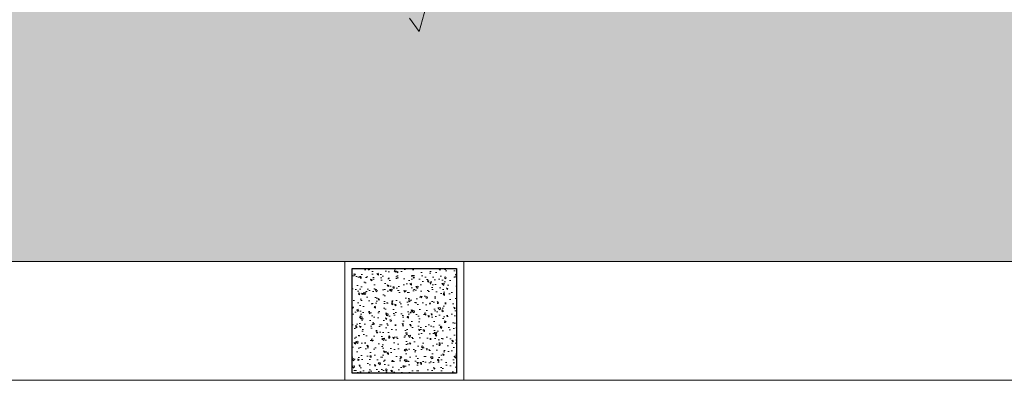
# Model space of a CAD drawing. Header units: millimetres. Extents: x -1567 to 968, y -503 to 481.
# Tile 98 of 145: x -470.051 to -467.979, y -139.441 to -138.683. Entities that reach past the tile are written whole.
import ezdxf

# ---------------------------------------------------------------- set-up
doc = ezdxf.new("R2010")
doc.units = ezdxf.units.MM
doc.layers.get('0').update_dxf_attribs({"lineweight": 0})
doc.layers.add('0_COLUMNA ACHURADO', color=1, linetype='Continuous', lineweight=30)
doc.layers.add('cota', color=253, linetype='Continuous', lineweight=0)
doc.layers.add('ARBOLES', color=2, linetype='Continuous')
doc.layers.add('Hatch Jardin', color=64, linetype='Continuous', lineweight=0, true_color=0x729900)

# ---------------------------------------------------------------- blocks, each defined once
blk = doc.blocks.new('GAR')
at = {"lineweight": 0, "transparency": 33554623}
h = blk.add_hatch(dxfattribs=at)
h.set_pattern_fill('AR-CONC', color=1, scale=0.00019, angle=90)
h.paths.add_polyline_path([(19.6082, 126.7166), (19.6082, 126.4966), (19.8282, 126.4966), (19.8282, 126.7166)])
at = {"layer": '0_COLUMNA ACHURADO', "lineweight": 5}
blk.add_lwpolyline([(19.5932, 126.7316), (19.8432, 126.7316), (19.8432, 126.4816), (19.5932, 126.4816)], close=True, dxfattribs=at)
at = {"layer": '0_COLUMNA ACHURADO'}
blk.add_lwpolyline([(19.6082, 126.7166), (19.8282, 126.7166), (19.8282, 126.4966), (19.6082, 126.4966)], close=True, dxfattribs=at)
blk = doc.blocks.new('ARR2')
at = {"layer": 'ARBOLES', "color": 74, "lineweight": 5, "true_color": 0x4bb521}
for p, q in [((2740.8828, 1212.5972), (2740.9029, 1212.6708)), ((2740.8528, 1212.6381), (2740.8828, 1212.5972))]:
    blk.add_line(p, q, dxfattribs=at)

msp = doc.modelspace()

# ---------------------------------------------------------------- hatches: boundary and pattern name
at = {"layer": 'Hatch Jardin', "lineweight": 0, "true_color": 0x136734, "transparency": 33554597}
h = msp.add_hatch(dxfattribs=at)
h.set_pattern_fill('AR-SAND', color=116, scale=0.0034, angle=304.2117, style=0)
h.set_pattern_definition([(341.711704, (-28.12582, -178.575), (0.1345488, 0.09805785), [0, -0.1312672, 0, -0.146812, 0, -0.140335]), (311.711704, (-28.12582, -178.575), (0.287482, 0.01064072), [0, -0.0708152, 0, -0.1183132, 0, -0.045339]), (271.711704, (-28.18555, -178.48715), (0.15161477, -0.22212728), [0, -0.04318, 0, -0.155448, 0, -0.202946]), (261.711704, (-28.18555, -178.48715), (0.20864654, -0.17207145), [0, -0.02159, 0, -0.1019048, 0, -0.116586])])
edge = h.paths.add_edge_path()
edge.add_line((-459.3717, -139.1911), (-479.0163, -139.1911))
edge.add_line((-479.0163, -139.1911), (-479.0163, -136.5411))
edge.add_arc((-478.1163, -136.5411), 0.9, 89.9988, 180, ccw=False)
edge.add_line((-478.1163, -135.6411), (-460.2707, -135.6411))
edge.add_arc((-460.2717, -136.5411), 0.9, 0.0268, 89.9367, ccw=False)
edge.add_line((-459.3717, -136.5406), (-459.3717, -139.1911))

# ---------------------------------------------------------------- linework, layer by layer
msp.add_lwpolyline([(-479.1163, -139.1911), (-459.5517, -139.1911), (-459.5517, -139.4411), (-479.1163, -139.4411)], close=True)

# ---------------------------------------------------------------- block references
msp.add_blockref('GAR', (-488.9595, -265.9226))
at = {"layer": 'cota', "xscale": 0.6917913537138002, "yscale": 0.6917913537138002, "zscale": 0.6917913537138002}
msp.add_blockref('ARR2', (-2365.3288, -977.5722, 1350.8029), dxfattribs=at)

doc.saveas('drawing.dxf')
